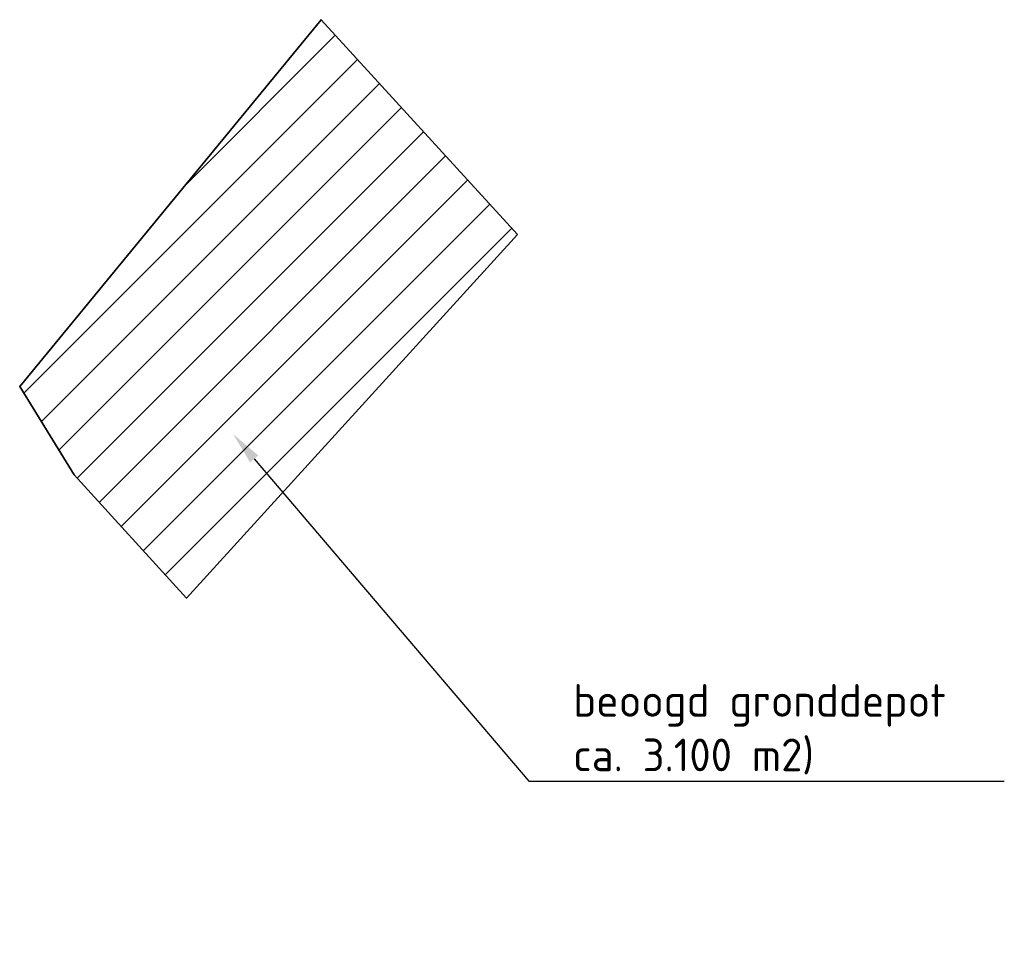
# Model space of a CAD drawing. Header units: metres. Extents: x 200562 to 202879, y 462473 to 463748.
# Tile 4 of 5: x 202728 to 202879, y 462534 to 462676. Entities that reach past the tile are written whole.
import ezdxf
from ezdxf import colors
from ezdxf.entities.mleader import LeaderData, LeaderLine
from ezdxf.math import Vec2, Vec3

# ---------------------------------------------------------------- set-up
doc = ezdxf.new("R2010")
doc.units = ezdxf.units.M
for name, color, linetype, lineweight in [('N-WE-GW-ONTGRAVINGSVAK-G', 90, 'Continuous', 35), ('N-WE-GW-ONTGRAVINGSVAK-WERK-A', 92, 'Continuous', 18), ('X-XX-AL-T25', 7, 'Continuous', 25)]:
    doc.layers.add(name, color=color, linetype=linetype, lineweight=lineweight)
doc.styles.add('NLCS-ISO-M2000-T25', font='NLCS-ISO.ttf', dxfattribs={"height": 5})

msp = doc.modelspace()

# ---------------------------------------------------------------- hatches: boundary and pattern name
at = {"layer": 'N-WE-GW-ONTGRAVINGSVAK-WERK-A'}
h = msp.add_hatch(dxfattribs=at)
h.set_pattern_fill('AGW-WERK_AANVULLEN', color=256, pattern_type=2)
h.set_pattern_definition([(45, (0, 0), (-3.535533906, 3.535533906), [])])
h.paths.add_polyline_path([(202804.3, 462643), (202774.22, 462675.88), (202728.08, 462619.73), (202736.4, 462606.22), (202753.63, 462587.34)])

# ---------------------------------------------------------------- linework, layer by layer
at = {"layer": 'N-WE-GW-ONTGRAVINGSVAK-G', "flags": 128}
msp.add_lwpolyline([(202804.3, 462643), (202774.22, 462675.88), (202728.08, 462619.73), (202736.4, 462606.22), (202753.63, 462587.34)], close=True, dxfattribs=at)

# ---------------------------------------------------------------- leaders
at = {"layer": 'X-XX-AL-T25'}
ml = msp.add_multileader_mtext('Standard', dxfattribs=at)
ml.set_content('beoogd gronddepot \\Pca. 3.100 m2)', color=256, style='NLCS-ISO-M2000-T25')
ml.set_leader_properties(color=256, linetype='ByLayer', lineweight=-1)
ml.build(insert=Vec2(0, 0))
ml.multileader.update_dxf_attribs({"text_left_attachment_type": 5, "text_right_attachment_type": 5, "dogleg_length": 5, "arrow_head_size": 5})
ctx = ml.context
ctx.base_point, ctx.char_height, ctx.arrow_head_size, ctx.landing_gap_size, ctx.plane_origin = Vec3(202811.03, 462559.35), 5, 5, 1.8, Vec3(202957.49, 462559.35)
ctx.left_attachment, ctx.right_attachment = 5, 5
notes = []
notes.append((ctx, [(1, (1, 1, 0), (202806.03, 462559.35), (1, 0), 5, [(0, [(202760.75, 462612.46)], 0, [])])]))
ctx.mtext.insert, ctx.mtext.flow_direction = Vec3(202812.83, 462574.18), 5
for ctx, leaders in notes:
    for number, flags, end, landing, length, lines in leaders:
        leader = LeaderData()
        leader.index, (leader.has_last_leader_line, leader.has_dogleg_vector, leader.attachment_direction) = number, flags
        leader.last_leader_point, leader.dogleg_vector, leader.dogleg_length = Vec3(end), Vec3(landing), length
        for number, points, colour, breaks in lines:
            line = LeaderLine()
            line.index, line.vertices, line.color, line.breaks = number, Vec3.list(points), colors.encode_raw_color(colour), breaks
            leader.lines.append(line)
        ctx.leaders.append(leader)

doc.saveas('drawing.dxf')
